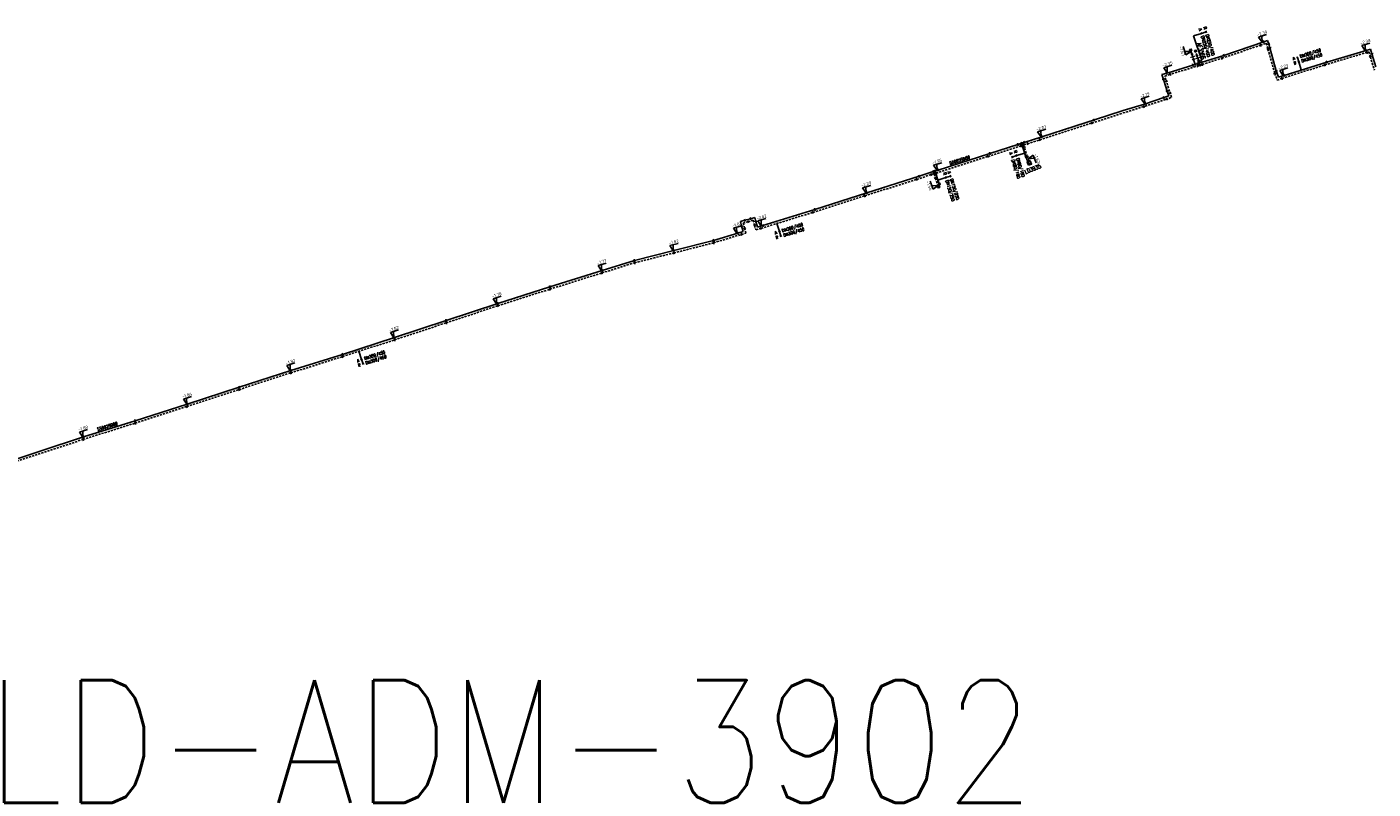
# Model space of a CAD drawing. Header units: millimetres. Extents: x 0 to 118318689, y 0 to 490460760.
# Tile 18 of 117: x 115169315 to 115564812, y 485232587 to 485456495. Entities that reach past the tile are written whole.
import ezdxf
from ezdxf.enums import TextEntityAlignment as Align

# ---------------------------------------------------------------- set-up
doc = ezdxf.new("R2010")
doc.units = ezdxf.units.MM
doc.header["$LTSCALE"] = 200
doc.linetypes.add('HIDDEN2', pattern=[4.7625, 3.175, -1.5875])
doc.layers.get('0').update_dxf_attribs({"color": 8})
for name, color, linetype in [('LD-I-lekdetectiecode', 7, 'Continuous'), ('WT-C-AFSLUITER', 7, 'Continuous'), ('WT-C-kastLD', 7, 'Continuous'), ('WT-C-mof', 7, 'Continuous'), ('WT-C-tstuk', 7, 'Continuous'), ('WT-I-diam', 7, 'Continuous'), ('WT-I-info', 7, 'Continuous'), ('WT-I-NAP', 7, 'Continuous'), ('WT-L-aanvoer', 6, 'Continuous'), ('WT-L-retour', 6, 'HIDDEN2')]:
    doc.layers.add(name, color=color, linetype=linetype)
doc.styles.add('DIN17', font='ROMANS.SHX', dxfattribs={"width": 0.9})
doc.styles.add('ISOCP', font='ISOCP.SHX')

# ---------------------------------------------------------------- blocks, each defined once
blk = doc.blocks.new('LR-hyp')
at = {"color": 7, "linetype": 'ByBlock', "lineweight": -3, "style": 'DIN17', "width": 0.9}
blk.add_attdef('*1', text='', height=1.8, dxfattribs=at).set_placement((0, 0), align=Align.MIDDLE)
at = {"color": 7, "linetype": 'ByBlock', "lineweight": -2, "style": 'DIN17', "width": 0.9, "flags": 1}
blk.add_attdef('*2', text='', height=1.8, dxfattribs=at).set_placement((0, -5), align=Align.MIDDLE)
blk = doc.blocks.new('LR-mof')
at = {"color": 0, "linetype": 'ByBlock', "lineweight": -2}
blk.add_line((0, -0.75), (0, 0.75), dxfattribs=at)
blk = doc.blocks.new('LR-DIAO2')
at = {"color": 0, "lineweight": -3}
blk.add_line((0, 0), (0, -5), dxfattribs=at)
at = {"color": 0, "linetype": 'Continuous', "lineweight": -3}
blk.add_line((0, -5), (0, -7.8), dxfattribs=at)
at = {"color": 0, "lineweight": -3}
for points in [[(0.61, -5), (0, -5), (-0.61, -5)], [(0.61, -7.8), (0, -7.8), (-0.61, -7.8)]]:
    blk.add_lwpolyline(points, dxfattribs=at)
at = {"color": 1, "lineweight": -3, "style": 'DIN17', "width": 0.9}
for tag, p in [('*1', (-1.61, -5)), ('*2', (-1.61, -7.78))]:
    blk.add_attdef(tag, text='', height=1.8, dxfattribs=at).set_placement(p, align=Align.MIDDLE_RIGHT)
for tag, p in [('*11', (1.61, -5)), ('*12', (1.61, -7.8))]:
    blk.add_attdef(tag, text='', height=1.8, dxfattribs=at).set_placement(p, align=Align.MIDDLE_LEFT)
blk = doc.blocks.new('LR-DIAB2')
at = {"color": 0, "linetype": 'Continuous', "lineweight": -3}
blk.add_line((0, 5), (0, 7.8), dxfattribs=at)
at = {"color": 0, "lineweight": -3}
blk.add_line((0, 0), (0, 5), dxfattribs=at)
for points in [[(0.61, 7.8), (0, 7.8), (-0.61, 7.8)], [(0.61, 5), (0, 5), (-0.61, 5)]]:
    blk.add_lwpolyline(points, dxfattribs=at)
at = {"color": 1, "lineweight": -3, "style": 'DIN17', "width": 0.9}
for tag, p in [('*1', (-1.61, 7.8)), ('*2', (-1.61, 5.02))]:
    blk.add_attdef(tag, text='', height=1.8, dxfattribs=at).set_placement(p, align=Align.MIDDLE_RIGHT)
for tag, p in [('*11', (1.61, 7.8)), ('*12', (1.61, 5))]:
    blk.add_attdef(tag, text='', height=1.8, dxfattribs=at).set_placement(p, align=Align.MIDDLE_LEFT)
blk = doc.blocks.new('nap1')
at = {"color": 0, "linetype": 'Continuous'}
for p, q in [((-1, 3.5), (0, 0)), ((-1, 3.5), (4, 3.5)), ((1, 3.5), (0, 0))]:
    blk.add_line(p, q, dxfattribs=at)
at = {"color": 0, "linetype": 'Continuous', "style": 'ISOCP'}
for tag, p in [('*1', (1.7, 5)), ('*2', (4, 1.5))]:
    blk.add_attdef(tag, text='', height=1.8, dxfattribs=at).set_placement(p, align=Align.MIDDLE)
blk = doc.blocks.new('LR-smof')
at = {"color": 0, "linetype": 'ByBlock', "lineweight": -2}
blk.add_lwpolyline([(1, 0.5), (0, 0.5), (0, -0.5), (1, -0.5)], dxfattribs=at)
blk = doc.blocks.new('LR-AFS')
at = {"color": 0, "lineweight": -3, "const_width": 0.7}
blk.add_lwpolyline([(0, -1.5), (0, 1.5)], dxfattribs=at)
at = {"color": 7, "linetype": 'ByBlock', "lineweight": -2, "style": 'DIN17', "width": 0.9}
blk.add_attdef('*1', text='', height=2.5, dxfattribs=at).set_placement((0, 5), align=Align.MIDDLE)
at = {"color": 0, "linetype": 'ByBlock', "lineweight": -2, "style": 'DIN17', "width": 0.3, "flags": 1}
for tag, p in [('*2', (2.5, 1.5)), ('OCODE', (-7.5, -2.5)), ('FABR', (-7.5, -7.5)), ('ST', (-7.5, -5)), ('VCODE', (-2.5, -5)), ('NCODE', (-2.5, -2.5)), ('TYPE', (-2.5, -7.5)), ('OPBOUW', (2.5, -7.5)), ('NIVO', (2.5, -5)), ('BC', (2.5, -2.5)), ('BEDIEN', (7.5, -7.5)), ('IMM', (7.5, -5)), ('RK', (7.5, -2.5)), ('BORDL', (-7.5, -15)), ('VERTR', (-7.5, -10)), ('DEKM', (-7.5, -12.5)), ('PDATUM', (-2.5, -12.5)), ('OPBLEN', (-2.5, -10)), ('BORDX', (-2.5, -15)), ('HULPST', (2.5, -10)), ('BORDY', (2.5, -15)), ('OPM', (2.5, -12.5)), ('VERLSP', (7.5, -10)), ('BORDZ', (7.5, -15)), ('BORD', (7.5, -12.5))]:
    blk.add_attdef(tag, text='', height=1.8, dxfattribs=at).set_placement(p, align=Align.MIDDLE)
blk = doc.blocks.new('LR-tsb')
blk.add_circle((0, 0), 0.375)
blk = doc.blocks.new('LR-kastLD')
at = {"color": 0, "linetype": 'ByBlock', "lineweight": -3}
blk.add_line((-1, 1), (1, -1), dxfattribs=at)
blk.add_lwpolyline([(-1, -1), (-1, 1), (1, 1), (1, -1)], close=True, dxfattribs=at)
blk.add_solid([(-1, 1), (-1, -1), (1, -1)], dxfattribs=at)
at = {"color": 7, "linetype": 'ByBlock', "lineweight": -3, "style": 'DIN17', "width": 0.7}
for tag, p in [('*1', (0, 5)), ('*2', (0, -5))]:
    blk.add_attdef(tag, text='', height=2.5, dxfattribs=at).set_placement(p, align=Align.MIDDLE)
at = {"color": 0, "linetype": 'ByBlock', "lineweight": -2, "style": 'DIN17', "width": 0.3, "flags": 1}
for tag, p in [('OCODE', (4.5, 1.25)), ('NCODE', (9.5, 1.25)), ('BC', (14.5, 1.25)), ('RK', (19.5, 1.25)), ('ST', (4.5, -1.25)), ('VCODE', (9.5, -1.25)), ('NIVO', (14.5, -1.25)), ('IMM', (19.5, -1.25))]:
    blk.add_attdef(tag, text='', height=1.8, dxfattribs=at).set_placement(p, align=Align.MIDDLE)

msp = doc.modelspace()

# ---------------------------------------------------------------- linework, layer by layer
at = {"layer": 'WT-I-diam'}
for p, q in [((115514483, 485446590), (115512020, 485453864)), ((115513617, 485446320), (115514483, 485446590))]:
    msp.add_line(p, q, dxfattribs=at)
at = {"layer": 'WT-L-aanvoer'}
for p, q in [((115532671, 485452140), (115533782, 485452519)), ((115533782, 485452519), (115534143, 485451462)), ((115511144, 485449918), (115511597, 485448467)), ((115511597, 485448467), (115511831, 485447720)), ((115520944, 485448139), (115532671, 485452140)), ((115534143, 485451462), (115534486, 485450361)), ((115534486, 485450361), (115536360, 485443638)), ((115551177, 485446185), (115562733, 485449592)), ((115562733, 485449592), (115564020, 485449971)), ((115564020, 485449971), (115564432, 485448583)), ((115564432, 485448583), (115565589, 485444759)), ((115504610, 485443052), (115511850, 485445264)), ((115511831, 485447720), (115512064, 485446973)), ((115511850, 485445264), (115513282, 485445715)), ((115512064, 485446973), (115512531, 485445479)), ((115513282, 485445715), (115520944, 485448139)), ((115538690, 485442254), (115551177, 485446185)), ((115502798, 485442480), (115504610, 485443052)), ((115503347, 485440740), (115502798, 485442480)), ((115504417, 485437349), (115503347, 485440740)), ((115536360, 485443638), (115537048, 485441712)), ((115537048, 485441712), (115538690, 485442254)), ((115504795, 485436209), (115504417, 485437349)), ((115491366, 485431895), (115497613, 485433829)), ((115497613, 485433829), (115503653, 485435830)), ((115503653, 485435830), (115504795, 485436209)), ((115467471, 485424226), (115486871, 485430452)), ((115486871, 485430452), (115491366, 485431895)), ((115452194, 485419315), (115460442, 485421966)), ((115460442, 485421966), (115462309, 485422567)), ((115462833, 485418318), (115461546, 485422321)), ((115462309, 485422567), (115467471, 485424226)), ((115437015, 485414445), (115452194, 485419315)), ((115463357, 485416992), (115462833, 485418318)), ((115431412, 485412618), (115435534, 485413975)), ((115435534, 485413975), (115437015, 485414445)), ((115436064, 485414143), (115436410, 485413034)), ((115436410, 485413034), (115437422, 485410130)), ((115416096, 485407751), (115431412, 485412618)), ((115400799, 485402867), (115416096, 485407751)), ((115385515, 485398141), (115400799, 485402867)), ((115378929, 485399319), (115380255, 485399692)), ((115379301, 485397999), (115378929, 485399319)), ((115379761, 485396365), (115379301, 485397999)), ((115380255, 485399692), (115381866, 485400145)), ((115381866, 485400145), (115383154, 485400508)), ((115383154, 485400508), (115383497, 485399288)), ((115383497, 485399288), (115383947, 485397690)), ((115383947, 485397690), (115385515, 485398141)), ((115359393, 485390769), (115371068, 485393739)), ((115371068, 485393739), (115378187, 485395912)), ((115378187, 485395912), (115379761, 485396365)), ((115347784, 485387860), (115359393, 485390769)), ((115338286, 485384914), (115347784, 485387860)), ((115322983, 485380125), (115338286, 485384914)), ((115307641, 485375250), (115322983, 485380125)), ((115292467, 485370245), (115307641, 485375250)), ((115277274, 485365232), (115292467, 485370245)), ((115262001, 485360305), (115277274, 485365232)), ((115246851, 485355548), (115262001, 485360305)), ((115231658, 485350622), (115246851, 485355548)), ((115216431, 485345685), (115231658, 485350622)), ((115201087, 485340761), (115216431, 485345685)), ((115185908, 485336022), (115201087, 485340761)), ((115155492, 485326049), (115185908, 485336022))]:
    msp.add_line(p, q, dxfattribs=at)
at = {"layer": 'WT-L-retour'}
for p, q in [((115512591, 485449602), (115513059, 485448106)), ((115520404, 485447278), (115531754, 485451141)), ((115531754, 485451141), (115533377, 485451694)), ((115533377, 485451694), (115533926, 485449952)), ((115533926, 485449952), (115535944, 485442812)), ((115550605, 485445331), (115562966, 485448983)), ((115562966, 485448983), (115563581, 485449164)), ((115563581, 485449164), (115564007, 485447739)), ((115504805, 485442432), (115513242, 485445021)), ((115513059, 485448106), (115513298, 485447343)), ((115513242, 485445021), (115514612, 485445453)), ((115513298, 485447343), (115513536, 485446580)), ((115513536, 485446580), (115513953, 485445245)), ((115514612, 485445453), (115520404, 485447278)), ((115538019, 485441352), (115550605, 485445331)), ((115564007, 485447739), (115565191, 485443832)), ((115503613, 485442056), (115504805, 485442432)), ((115503967, 485440936), (115503613, 485442056)), ((115505036, 485437549), (115503967, 485440936)), ((115535944, 485442812), (115536659, 485440896)), ((115536659, 485440896), (115538019, 485441352)), ((115505617, 485435796), (115505036, 485437549)), ((115491352, 485431208), (115497811, 485433210)), ((115497811, 485433210), (115503858, 485435213)), ((115503858, 485435213), (115505617, 485435796)), ((115482189, 485428267), (115491352, 485431208)), ((115466901, 485423360), (115482189, 485428267)), ((115451686, 485418469), (115461297, 485421559)), ((115461297, 485421559), (115463279, 485422196)), ((115463191, 485418446), (115462107, 485421819)), ((115463279, 485422196), (115466901, 485423360)), ((115436402, 485413568), (115451686, 485418469)), ((115463747, 485417040), (115463191, 485418446)), ((115430717, 485411709), (115434968, 485413108)), ((115434968, 485413108), (115436402, 485413568)), ((115435829, 485413384), (115436228, 485412106)), ((115415446, 485406862), (115430717, 485411709)), ((115436228, 485412106), (115437245, 485409265)), ((115400234, 485402008), (115415446, 485406862)), ((115384977, 485397305), (115400234, 485402008)), ((115379731, 485398869), (115381181, 485399277)), ((115380167, 485397321), (115379731, 485398869)), ((115380563, 485395915), (115380167, 485397321)), ((115381181, 485399277), (115382704, 485399706)), ((115382704, 485399706), (115383120, 485398226)), ((115383120, 485398226), (115383497, 485396889)), ((115383497, 485396889), (115384977, 485397305)), ((115359373, 485390093), (115371041, 485393057)), ((115371041, 485393057), (115379241, 485395543)), ((115379241, 485395543), (115380563, 485395915)), ((115347802, 485387190), (115359373, 485390093)), ((115338231, 485384216), (115347802, 485387190)), ((115322946, 485379431), (115338231, 485384216)), ((115307690, 485374583), (115322946, 485379431)), ((115292478, 485369564), (115307690, 485374583)), ((115277294, 485364555), (115292478, 485369564)), ((115262043, 485359637), (115277294, 485364555)), ((115246809, 485354852), (115262043, 485359637)), ((115231624, 485349927), (115246809, 485354852)), ((115216275, 485344952), (115231624, 485349927)), ((115201102, 485340084), (115216275, 485344952)), ((115185775, 485335297), (115201102, 485340084)), ((115155440, 485325348), (115185775, 485335297))]:
    msp.add_line(p, q, dxfattribs=at)

# ---------------------------------------------------------------- block references
at = {"layer": 'LD-I-lekdetectiecode', "linetype": 'Continuous'}
ref = msp.add_blockref('LR-hyp', (115303768, 485246560), dxfattribs=dict(at, xscale=20000, yscale=20000, zscale=20000))
ref.add_attrib('*1', 'LD-ADM-3902', dxfattribs={"layer": '0', "color": 0, "linetype": 'ByBlock', "lineweight": -3, "height": 36000, "style": 'DIN17', "width": 0.9}).set_placement((115303768, 485246560), align=Align.MIDDLE)
at = {"layer": 'WT-C-AFSLUITER', "linetype": 'Continuous'}
ref = msp.add_blockref('LR-AFS', (115511831, 485447720), dxfattribs=dict(at, xscale=500, yscale=500, zscale=500, rotation=287.3584))
ref.add_attrib('*1', 'AF3566', dxfattribs={"layer": '0', "color": 7, "linetype": 'ByBlock', "lineweight": -2, "height": 1250, "rotation": 287.3584, "style": 'DIN17', "width": 0.65}).set_placement((115514357, 485449435), align=Align.MIDDLE)
at = {"layer": 'WT-C-AFSLUITER', "linetype": 'Continuous', "xscale": 500, "yscale": 500, "zscale": 500, "rotation": 287.3584}
msp.add_blockref('LR-AFS', (115513298, 485447343), dxfattribs=at)
at = {"layer": 'WT-C-kastLD', "linetype": 'Continuous'}
ref = msp.add_blockref('LR-kastLD', (115463832, 485416490), dxfattribs=dict(at, xscale=500.0000000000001, yscale=500.0000000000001, zscale=500.0000000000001, rotation=21.57403902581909))
ref.add_attrib('*1', 'LD3935', dxfattribs={"layer": '0', "color": 7, "linetype": 'ByBlock', "lineweight": -3, "height": 1250, "rotation": 21.57404, "style": 'DIN17', "width": 0.65}).set_placement((115464838, 485414776), align=Align.MIDDLE)
at = {"layer": 'WT-C-mof', "linetype": 'Continuous', "xscale": 500, "yscale": 500, "zscale": 500}
for name, p, rotation in [('LR-mof', (115532671, 485452140), 18.8393), ('LR-smof', (115511144, 485449918), 287.3584), ('LR-mof', (115511597, 485448467), 287.3584), ('LR-smof', (115512591, 485449602), 287.3584), ('LR-mof', (115520944, 485448139), 18.8393), ('LR-mof', (115531754, 485451141), 18.8393), ('LR-mof', (115533926, 485449952), 285.5771), ('LR-mof', (115534143, 485451462), 288.8393), ('LR-mof', (115534486, 485450361), 285.5771), ('LR-mof', (115562733, 485449592), 16.4272), ('LR-mof', (115562966, 485448983), 16.4272), ('LR-mof', (115564432, 485448583), 286.5479), ('LR-mof', (115512060, 485446987), 287.3584), ('LR-mof', (115511850, 485445264), 17.4879), ('LR-mof', (115513059, 485448106), 287.3584), ('LR-mof', (115513242, 485445021), 17.4879), ('LR-mof', (115513282, 485445715), 17.4879), ('LR-mof', (115513536, 485446580), 287.3584), ('LR-mof', (115514612, 485445453), 17.4879), ('LR-mof', (115520404, 485447278), 17.4879), ('LR-mof', (115550605, 485445331), 17.5033), ('LR-mof', (115551177, 485446185), 16.4272), ('LR-mof', (115564007, 485447739), 286.8641), ('LR-mof', (115503227, 485441120), 287.5155), ('LR-mof', (115504086, 485440560), 287.5155), ('LR-mof', (115504128, 485442900), 17.5155), ('LR-mof', (115505253, 485442570), 17.0588), ('LR-mof', (115535944, 485442812), 290.4691), ('LR-mof', (115536360, 485443638), 285.5771), ('LR-mof', (115538019, 485441352), 18.5118), ('LR-mof', (115538690, 485442254), 17.5033), ('LR-mof', (115504315, 485437674), 287.5155), ('LR-mof', (115505171, 485437143), 288.3353), ('LR-mof', (115497435, 485433093), 17.2193), ('LR-mof', (115497987, 485433953), 18.3353), ('LR-mof', (115503270, 485435704), 18.3353), ('LR-mof', (115504254, 485435345), 18.3353), ('LR-mof', (115482756, 485429132), 17.7937), ('LR-mof', (115482189, 485428267), 17.7935), ('LR-mof', (115460442, 485421966), 17.8214), ('LR-mof', (115461297, 485421559), 17.8213), ('LR-mof', (115461730, 485421748), 287.8181), ('LR-mof', (115462326, 485421138), 287.8181), ('LR-mof', (115462309, 485422567), 17.8214), ('LR-mof', (115463279, 485422196), 17.8213), ('LR-mof', (115466901, 485423360), 17.8222), ('LR-mof', (115467471, 485424226), 17.7935), ('LR-mof', (115451686, 485418469), 17.7867), ('LR-mof', (115452194, 485419315), 17.8222), ('LR-mof', (115462810, 485418388), 287.8181), ('LR-mof', (115463208, 485418402), 291.574), ('LR-mof', (115431412, 485412618), 18.287), ('LR-mof', (115434968, 485413108), 18.287), ('LR-mof', (115435534, 485413975), 17.5526), ('LR-mof', (115436410, 485413034), 287.3395), ('LR-mof', (115436402, 485413568), 17.5526), ('LR-mof', (115437015, 485414445), 17.7867), ('LR-mof', (115430717, 485411709), 17.6081), ('LR-mof', (115436228, 485412106), 287.3395), ('LR-smof', (115437245, 485409265), 109.6767), ('LR-smof', (115437422, 485410130), 109.207), ('LR-mof', (115415446, 485406862), 17.7092), ('LR-mof', (115416096, 485407751), 17.6081), ('LR-mof', (115400234, 485402008), 17.1716), ('LR-mof', (115400799, 485402867), 17.7092), ('LR-mof', (115379301, 485397999), 285.7206), ('LR-mof', (115380167, 485397321), 285.7206), ('LR-mof', (115380255, 485399692), 15.7206), ('LR-mof', (115381181, 485399277), 15.7206), ('LR-mof', (115381866, 485400145), 15.7206), ('LR-mof', (115383120, 485398226), 285.7206), ('LR-mof', (115383497, 485399288), 285.7206), ('LR-mof', (115384977, 485397305), 15.7206), ('LR-mof', (115385515, 485398141), 17.1716), ('LR-mof', (115371041, 485393057), 14.2539), ('LR-mof', (115371068, 485393739), 16.97180000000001), ('LR-mof', (115378187, 485395912), 16.97180000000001), ('LR-mof', (115379241, 485395543), 15.7206), ('LR-mof', (115359373, 485390093), 14.062), ('LR-mof', (115359393, 485390769), 14.2539), ('LR-mof', (115338286, 485384914), 17.2579), ('LR-mof', (115347802, 485387190), 17.2579), ('LR-mof', (115347784, 485387860), 14.062), ('LR-mof', (115338231, 485384216), 17.3793), ('LR-mof', (115322946, 485379431), 17.6275), ('LR-mof', (115322983, 485380125), 17.3793), ('LR-mof', (115307641, 485375250), 17.6275), ('LR-mof', (115307690, 485374583), 18.2591), ('LR-mof', (115292467, 485370245), 18.2591), ('LR-mof', (115292478, 485369564), 18.2594), ('LR-mof', (115277274, 485365232), 18.2594), ('LR-mof', (115277294, 485364555), 17.8763), ('LR-mof', (115262001, 485360305), 17.8763), ('LR-mof', (115262043, 485359637), 17.4311), ('LR-mof', (115246809, 485354852), 17.9701), ('LR-mof', (115246851, 485355548), 17.4311), ('LR-mof', (115231624, 485349927), 17.9613), ('LR-mof', (115231658, 485350622), 17.9701), ('LR-mof', (115216431, 485345685), 17.9613), ('LR-mof', (115216275, 485344952), 17.7895), ('LR-mof', (115201087, 485340761), 17.7895), ('LR-mof', (115201102, 485340084), 17.3369), ('LR-mof', (115185775, 485335297), 18.1592), ('LR-mof', (115185908, 485336022), 17.3369)]:
    msp.add_blockref(name, p, dxfattribs=dict(at, rotation=rotation))
at = {"layer": 'WT-C-tstuk', "linetype": 'Continuous', "xscale": 500, "yscale": 500, "zscale": 500}
for p, rotation in [((115512531, 485445479), 107.3584), ((115513953, 485445245), 197.4879), ((115461546, 485422321), 17.82139087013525), ((115462107, 485421819), 17.8213), ((115435829, 485413384), 197.768), ((115436064, 485414143), 17.609)]:
    msp.add_blockref('LR-tsb', p, dxfattribs=dict(at, rotation=rotation))
at = {"layer": 'WT-I-diam', "linetype": 'Continuous'}
for name, p, xscale, yscale, zscale, rotation, values in [('LR-DIAB2', (115512020, 485453864), 500, 500, 500, 287.3583525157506, {'*1': 'R', '*11': 'DN250/400', '*2': 'A', '*12': 'DN250/400'}), ('LR-DIAB2', (115543730, 485443841), 500, 500, 500, 17.47057525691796, {'*1': 'A', '*11': 'DN300/450', '*2': 'R', '*12': 'DN300/450'}), ('LR-DIAO2', (115462472, 485419442), 500, 500, 500, 287.8180941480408, {'*1': 'R', '*11': 'DN80/160', '*2': 'A', '*12': 'DN80/160'}), ('LR-DIAB2', (115436947, 485411492), 500.0000000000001, 500.0000000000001, 500.0000000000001, 287.3395048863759, {'*1': 'A', '*11': 'DN150/250', '*2': 'R', '*12': 'DN150/250'}), ('LR-DIAO2', (115389641, 485398743), 500, 500, 500, 17.13355701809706, {'*1': 'A', '*11': 'DN300/450', '*2': 'R', '*12': 'DN300/450'}), ('LR-DIAO2', (115266861, 485361190), 500, 500, 500, 17.87394295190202, {'*1': 'A', '*11': 'DN300/450', '*2': 'R', '*12': 'DN300/450'})]:
    msp.add_blockref(name, p, dxfattribs=dict(at, xscale=xscale, yscale=yscale, zscale=zscale, rotation=rotation)).add_auto_attribs(values)
at = {"layer": 'WT-I-info', "linetype": 'Continuous'}
ref = msp.add_blockref('LR-hyp', (115443361, 485417304), dxfattribs=dict(at, xscale=500.0000000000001, yscale=500.0000000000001, zscale=500.0000000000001, rotation=17.7875))
ref.add_attrib('*1', '550025980', dxfattribs={"layer": '0', "color": 0, "linetype": 'ByBlock', "lineweight": -3, "height": 900, "rotation": 17.7875, "style": 'DIN17', "width": 0.9}).set_placement((115443361, 485417304), align=Align.MIDDLE)
ref = msp.add_blockref('LR-hyp', (115192935, 485339125), dxfattribs=dict(at, xscale=500.0000000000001, yscale=500.0000000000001, zscale=500.0000000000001, rotation=17.33950000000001))
ref.add_attrib('*1', '550025980', dxfattribs={"layer": '0', "color": 0, "linetype": 'ByBlock', "lineweight": -3, "height": 900, "rotation": 17.3395, "style": 'DIN17', "width": 0.9}).set_placement((115192935, 485339125), align=Align.MIDDLE)
at = {"layer": 'WT-I-NAP', "linetype": 'Continuous'}
ref = msp.add_blockref('nap1', (115532201, 485451980), dxfattribs=dict(at, xscale=500, yscale=500, zscale=500, rotation=18.83925313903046))
ref.add_attrib('*1', '-2.30', dxfattribs={"layer": '0', "color": 1, "linetype": 'Continuous', "height": 900, "rotation": 18.83925, "style": 'ISOCP'}).set_placement((115532198, 485454620), align=Align.MIDDLE)
ref = msp.add_blockref('nap1', (115562460, 485449511), dxfattribs=dict(at, xscale=500, yscale=500, zscale=500, rotation=16.42719983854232))
ref.add_attrib('*1', '-2.38', dxfattribs={"layer": '0', "color": 1, "linetype": 'Continuous', "height": 900, "rotation": 16.4272, "style": 'ISOCP'}).set_placement((115562569, 485452150), align=Align.MIDDLE)
ref = msp.add_blockref('nap1', (115511331, 485449319), dxfattribs=dict(at, xscale=500, yscale=500, zscale=500, rotation=107.3583525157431))
ref.add_attrib('*1', '-1.67', dxfattribs={"layer": '0', "color": 1, "linetype": 'Continuous', "height": 900, "rotation": 287.35835, "style": 'ISOCP'}).set_placement((115508691, 485449385), align=Align.MIDDLE)
ref = msp.add_blockref('nap1', (115504345, 485442969), dxfattribs=dict(at, xscale=500, yscale=500, zscale=500, rotation=17.51551661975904))
ref.add_attrib('*1', '-2.35', dxfattribs={"layer": '0', "color": 1, "linetype": 'Continuous', "height": 900, "rotation": 17.51552, "style": 'ISOCP'}).set_placement((115504404, 485445609), align=Align.MIDDLE)
ref = msp.add_blockref('nap1', (115538403, 485442160), dxfattribs=dict(at, xscale=500, yscale=500, zscale=500, rotation=18.2826743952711))
ref.add_attrib('*1', '-2.23', dxfattribs={"layer": '0', "color": 1, "linetype": 'Continuous', "height": 900, "rotation": 18.28267, "style": 'ISOCP'}).set_placement((115538426, 485444800), align=Align.MIDDLE)
ref = msp.add_blockref('nap1', (115497726, 485433866), dxfattribs=dict(at, xscale=500, yscale=500, zscale=500, rotation=18.33528860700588))
ref.add_attrib('*1', '-2.19', dxfattribs={"layer": '0', "color": 1, "linetype": 'Continuous', "height": 900, "rotation": 18.33529, "style": 'ISOCP'}).set_placement((115497747, 485436507), align=Align.MIDDLE)
ref = msp.add_blockref('nap1', (115467278, 485424164), dxfattribs=dict(at, xscale=500, yscale=500, zscale=500, rotation=17.82139086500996))
ref.add_attrib('*1', '-2.03', dxfattribs={"layer": '0', "color": 1, "linetype": 'Continuous', "height": 900, "rotation": 17.82139, "style": 'ISOCP'}).set_placement((115467322, 485426804), align=Align.MIDDLE)
ref = msp.add_blockref('nap1', (115436694, 485414343), dxfattribs=dict(at, xscale=500, yscale=500, zscale=500, rotation=17.60902479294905))
ref.add_attrib('*1', '-1.95', dxfattribs={"layer": '0', "color": 1, "linetype": 'Continuous', "height": 900, "rotation": 17.60902, "style": 'ISOCP'}).set_placement((115436748, 485416983), align=Align.MIDDLE)
ref = msp.add_blockref('nap1', (115463468, 485417747), dxfattribs=dict(at, xscale=500, yscale=500, zscale=500, rotation=291.574039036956))
ref.add_attrib('*1', '-1.62', dxfattribs={"layer": '0', "color": 1, "linetype": 'Continuous', "height": 900, "rotation": 291.57404, "style": 'ISOCP'}).set_placement((115466105, 485417875), align=Align.MIDDLE)
ref = msp.add_blockref('nap1', (115415846, 485407671), dxfattribs=dict(at, xscale=500, yscale=500, zscale=500, rotation=17.70615249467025))
ref.add_attrib('*1', '-2.29', dxfattribs={"layer": '0', "color": 1, "linetype": 'Continuous', "height": 900, "rotation": 17.70615, "style": 'ISOCP'}).set_placement((115415896, 485410311), align=Align.MIDDLE)
ref = msp.add_blockref('nap1', (115437020, 485409893), dxfattribs=dict(at, xscale=500, yscale=500, zscale=500, rotation=109.6766886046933))
ref.add_attrib('*1', '-1.56', dxfattribs={"layer": '0', "color": 1, "linetype": 'Continuous', "height": 900, "rotation": 289.67669, "style": 'ISOCP'}).set_placement((115434380, 485409852), align=Align.MIDDLE)
ref = msp.add_blockref('nap1', (115384991, 485397990), dxfattribs=dict(at, xscale=500, yscale=500, zscale=500, rotation=16.01704947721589))
ref.add_attrib('*1', '-2.02', dxfattribs={"layer": '0', "color": 1, "linetype": 'Continuous', "height": 900, "rotation": 16.01705, "style": 'ISOCP'}).set_placement((115385118, 485400628), align=Align.MIDDLE)
ref = msp.add_blockref('nap1', (115377848, 485395809), dxfattribs=dict(at, xscale=500, yscale=500, zscale=500, rotation=16.97180247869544))
ref.add_attrib('*1', '-1.83', dxfattribs={"layer": '0', "color": 1, "linetype": 'Continuous', "height": 900, "rotation": 16.9718, "style": 'ISOCP'}).set_placement((115377932, 485398448), align=Align.MIDDLE)
ref = msp.add_blockref('nap1', (115359153, 485390708), dxfattribs=dict(at, xscale=500, yscale=500, zscale=500, rotation=14.06339004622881))
ref.add_attrib('*1', '-1.82', dxfattribs={"layer": '0', "color": 1, "linetype": 'Continuous', "height": 900, "rotation": 14.06339, "style": 'ISOCP'}).set_placement((115359371, 485393340), align=Align.MIDDLE)
ref = msp.add_blockref('nap1', (115338145, 485384870), dxfattribs=dict(at, xscale=500, yscale=500, zscale=500, rotation=17.37836987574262))
ref.add_attrib('*1', '-1.77', dxfattribs={"layer": '0', "color": 1, "linetype": 'Continuous', "height": 900, "rotation": 17.37837, "style": 'ISOCP'}).set_placement((115338210, 485387510), align=Align.MIDDLE)
ref = msp.add_blockref('nap1', (115307317, 485375143), dxfattribs=dict(at, xscale=500, yscale=500, zscale=500, rotation=18.25620294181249))
ref.add_attrib('*1', '-1.78', dxfattribs={"layer": '0', "color": 1, "linetype": 'Continuous', "height": 900, "rotation": 18.2562, "style": 'ISOCP'}).set_placement((115307341, 485377784), align=Align.MIDDLE)
ref = msp.add_blockref('nap1', (115277122, 485365183), dxfattribs=dict(at, xscale=500, yscale=500, zscale=500, rotation=17.87861759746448))
ref.add_attrib('*1', '-1.82', dxfattribs={"layer": '0', "color": 1, "linetype": 'Continuous', "height": 900, "rotation": 17.87862, "style": 'ISOCP'}).set_placement((115277164, 485367823), align=Align.MIDDLE)
ref = msp.add_blockref('nap1', (115246694, 485355497), dxfattribs=dict(at, xscale=500, yscale=500, zscale=500, rotation=17.96579048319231))
ref.add_attrib('*1', '-1.82', dxfattribs={"layer": '0', "color": 1, "linetype": 'Continuous', "height": 900, "rotation": 17.96579, "style": 'ISOCP'}).set_placement((115246732, 485358138), align=Align.MIDDLE)
ref = msp.add_blockref('nap1', (115216284, 485345638), dxfattribs=dict(at, xscale=500, yscale=500, zscale=500, rotation=17.79158359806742))
ref.add_attrib('*1', '-1.84', dxfattribs={"layer": '0', "color": 1, "linetype": 'Continuous', "height": 900, "rotation": 17.79158, "style": 'ISOCP'}).set_placement((115216330, 485348278), align=Align.MIDDLE)
ref = msp.add_blockref('nap1', (115185789, 485335983), dxfattribs=dict(at, xscale=500, yscale=500, zscale=500, rotation=18.15462698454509))
ref.add_attrib('*1', '-1.80', dxfattribs={"layer": '0', "color": 1, "linetype": 'Continuous', "height": 900, "rotation": 18.15463, "style": 'ISOCP'}).set_placement((115185818, 485338624), align=Align.MIDDLE)

doc.saveas('drawing.dxf')
